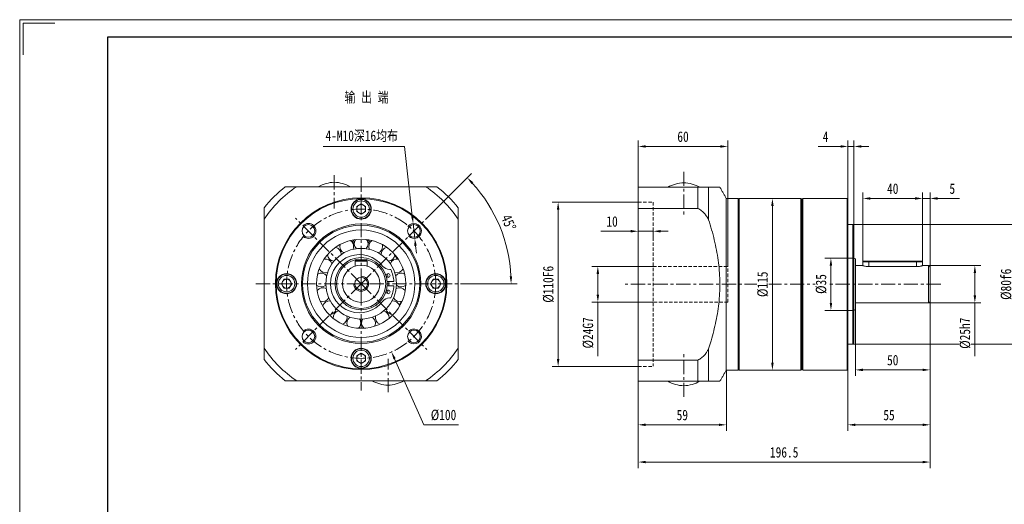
# Model space of a CAD drawing. Header units: millimetres. Extents: x -135 to 854, y -127 to 573.
# Tile 2 of 3: x -135 to 524, y 248 to 573. Entities that reach past the tile are written whole.
import ezdxf

# ---------------------------------------------------------------- set-up
doc = ezdxf.new("R2010")
doc.units = ezdxf.units.MM
doc.header["$LTSCALE"] = 1.5
doc.linetypes.add('CENTER', pattern=[10.16, 6.35, -1.27, 1.27, -1.27])
doc.linetypes.add('DASHED', pattern=[0.75, 0.5, -0.25])
doc.layers.get('0').update_dxf_attribs({"lineweight": 18})
for name, color, linetype, lineweight in [('1轮廓实线层', 7, 'Continuous', 18), ('3中心线层', 1, 'CENTER', 18), ('4虚线层', 6, 'DASHED', 18), ('7标注层', 4, 'Continuous', 18), ('图框_外框线', 7, 'Continuous', 18)]:
    doc.layers.add(name, color=color, linetype=linetype, lineweight=lineweight)
doc.styles.add('PC_TEXTSTYLE', font='txt', dxfattribs={"width": 0.8})
doc.styles.add('TH_GBDIM', font='txt', dxfattribs={"width": 0.8})
doc.dimstyles.new('TH_GBDIM', dxfattribs={"dimscale": 2, "dimtxt": 3.5, "dimasz": 2.5, "dimexe": 2, "dimexo": 0, "dimgap": 1.5, "dimtad": 1, "dimdec": 1, "dimdsep": 46, "dimtxsty": 'TH_GBDIM', "dimcen": 2.5, "dimdle": 5, "dimclrd": 4, "dimclre": 4, "dimclrt": 3, "dimadec": 0, "dimazin": 2, "dimtfac": 0.714286, "dimtdec": 1, "dimtmove": 0, "dimatfit": 3, "dimfxl": 1, "dimtolj": 1, "dimarcsym": 0})

# ---------------------------------------------------------------- blocks, each defined once
blk = doc.blocks.new('*X6')
at = {"layer": '7标注层', "transparency": 16777216}
for points in [[(283.97, 277.34), (283.97, 275.68), (278.97, 276.51)], [(469.47, 277.34), (469.47, 275.68), (474.47, 276.51)]]:
    blk.add_hatch(color=4, dxfattribs=at).paths.add_polyline_path(points, flags=0)
at = {"layer": '7标注层', "color": 4, "transparency": 16777216}
for p, q in [((278.97, 330.99), (278.97, 272.51)), ((474.47, 330.99), (474.47, 272.51)), ((283.97, 276.51), (469.47, 276.51))]:
    blk.add_line(p, q, dxfattribs=at)
at = {"layer": '7标注层', "color": 3, "transparency": 16777216, "insert": (376.72, 283.01), "char_height": 7, "width": 37.0222, "attachment_point": 5, "style": 'TH_GBDIM'}
blk.add_mtext('196.5', dxfattribs=at)
blk = doc.blocks.new('*X7')
at = {"layer": '7标注层', "transparency": 16777216}
for points in [[(283.97, 302.3), (283.97, 300.64), (278.97, 301.47)], [(332.97, 302.3), (332.97, 300.64), (337.97, 301.47)]]:
    blk.add_hatch(color=4, dxfattribs=at).paths.add_polyline_path(points, flags=0)
at = {"layer": '7标注层', "color": 4, "transparency": 16777216}
for p, q in [((337.97, 338.1), (337.97, 297.47)), ((278.97, 331.4), (278.97, 297.47)), ((283.97, 301.47), (332.97, 301.47))]:
    blk.add_line(p, q, dxfattribs=at)
at = {"layer": '7标注层', "color": 3, "transparency": 16777216, "insert": (308.47, 307.97), "char_height": 7, "width": 14.1244, "attachment_point": 5, "style": 'TH_GBDIM'}
blk.add_mtext('59', dxfattribs=at)
blk = doc.blocks.new('*X8')
at = {"layer": '7标注层', "transparency": 16777216}
for points in [[(283.97, 488.77), (283.97, 487.1), (278.97, 487.94)], [(333.97, 488.77), (333.97, 487.1), (338.97, 487.94)]]:
    blk.add_hatch(color=4, dxfattribs=at).paths.add_polyline_path(points, flags=0)
at = {"layer": '7标注层', "color": 4, "transparency": 16777216}
for p, q in [((278.97, 459.8), (278.97, 491.94)), ((338.97, 407.6), (338.97, 491.94)), ((283.97, 487.94), (333.97, 487.94))]:
    blk.add_line(p, q, dxfattribs=at)
at = {"layer": '7标注层', "color": 3, "transparency": 16777216, "insert": (308.97, 494.44), "char_height": 7, "width": 14.3733, "attachment_point": 5, "style": 'TH_GBDIM'}
blk.add_mtext('60', dxfattribs=at)
blk = doc.blocks.new('*X9')
at = {"layer": '7标注层', "transparency": 16777216}
for points in [[(273.97, 431.97), (273.97, 430.3), (278.97, 431.13)], [(293.97, 431.97), (293.97, 430.3), (288.97, 431.13)]]:
    blk.add_hatch(color=4, dxfattribs=at).paths.add_polyline_path(points, flags=0)
at = {"layer": '7标注层', "color": 4, "transparency": 16777216}
for p, q in [((273.97, 431.13), (253.9, 431.13)), ((278.97, 431.78), (278.97, 427.13)), ((288.97, 431.13), (278.97, 431.13)), ((288.97, 431.78), (288.97, 427.13)), ((293.97, 431.13), (298.97, 431.13))]:
    blk.add_line(p, q, dxfattribs=at)
at = {"layer": '7标注层', "color": 3, "transparency": 16777216, "insert": (261.43, 437.63), "char_height": 7, "width": 13.3156, "attachment_point": 5, "style": 'TH_GBDIM'}
blk.add_mtext('10', dxfattribs=at)
blk = doc.blocks.new('*X10')
at = {"layer": '7标注层', "transparency": 16777216}
for points in [[(224.45, 445.6), (226.11, 445.6), (225.28, 450.6)], [(224.45, 345.6), (226.11, 345.6), (225.28, 340.6)]]:
    blk.add_hatch(color=4, dxfattribs=at).paths.add_polyline_path(points, flags=0)
at = {"layer": '7标注层', "color": 4, "transparency": 16777216}
for p, q in [((278.97, 450.6), (221.28, 450.6)), ((225.28, 445.6), (225.28, 345.6)), ((278.97, 340.6), (221.28, 340.6))]:
    blk.add_line(p, q, dxfattribs=at)
at = {"layer": '7标注层', "color": 3, "transparency": 16777216, "insert": (218.78, 395.6), "char_height": 7, "width": 46.6044, "attachment_point": 5, "rotation": 90, "style": 'TH_GBDIM'}
blk.add_mtext('%%C110F6', dxfattribs=at)
blk = doc.blocks.new('*X11')
at = {"layer": '7标注层', "transparency": 16777216}
for points in [[(251.05, 402.6), (252.72, 402.6), (251.89, 407.6)], [(251.05, 388.6), (252.72, 388.6), (251.89, 383.6)]]:
    blk.add_hatch(color=4, dxfattribs=at).paths.add_polyline_path(points, flags=0)
at = {"layer": '7标注层', "color": 4, "transparency": 16777216}
for p, q in [((288.97, 407.6), (247.89, 407.6)), ((251.89, 402.6), (251.89, 388.6)), ((288.97, 383.6), (247.89, 383.6)), ((251.89, 383.6), (251.89, 347.53))]:
    blk.add_line(p, q, dxfattribs=at)
at = {"layer": '7标注层', "color": 3, "transparency": 16777216, "insert": (245.39, 363.06), "char_height": 7, "width": 38.5778, "attachment_point": 5, "rotation": 90, "style": 'TH_GBDIM'}
blk.add_mtext('%%C24G7', dxfattribs=at)
blk = doc.blocks.new('*X12')
at = {"layer": '7标注层', "transparency": 16777216}
for points in [[(429.47, 339.09), (429.47, 337.42), (424.47, 338.26)], [(469.47, 339.09), (469.47, 337.42), (474.47, 338.26)]]:
    blk.add_hatch(color=4, dxfattribs=at).paths.add_polyline_path(points, flags=0)
at = {"layer": '7标注层', "color": 4, "transparency": 16777216}
for p, q in [((424.47, 379.49), (424.47, 334.26)), ((474.47, 378.41), (474.47, 334.26)), ((429.47, 338.26), (469.47, 338.26))]:
    blk.add_line(p, q, dxfattribs=at)
at = {"layer": '7标注层', "color": 3, "transparency": 16777216, "insert": (449.47, 344.76), "char_height": 7, "width": 14.1867, "attachment_point": 5, "style": 'TH_GBDIM'}
blk.add_mtext('50', dxfattribs=at)
blk = doc.blocks.new('*X13')
at = {"layer": '7标注层', "transparency": 16777216}
for points in [[(424.47, 302.3), (424.47, 300.64), (419.47, 301.47)], [(469.47, 302.3), (469.47, 300.64), (474.47, 301.47)]]:
    blk.add_hatch(color=4, dxfattribs=at).paths.add_polyline_path(points, flags=0)
at = {"layer": '7标注层', "color": 4, "transparency": 16777216}
for p, q in [((474.47, 384.49), (474.47, 297.47)), ((419.47, 338.6), (419.47, 297.47)), ((469.47, 301.47), (424.47, 301.47))]:
    blk.add_line(p, q, dxfattribs=at)
at = {"layer": '7标注层', "color": 3, "transparency": 16777216, "insert": (446.97, 307.97), "char_height": 7, "width": 14, "attachment_point": 5, "style": 'TH_GBDIM'}
blk.add_mtext('55', dxfattribs=at)
blk = doc.blocks.new('*X14')
at = {"layer": '7标注层', "transparency": 16777216}
for points in [[(414.47, 488.77), (414.47, 487.1), (419.47, 487.94)], [(428.47, 488.77), (428.47, 487.1), (423.47, 487.94)]]:
    blk.add_hatch(color=4, dxfattribs=at).paths.add_polyline_path(points, flags=0)
at = {"layer": '7标注层', "color": 4, "transparency": 16777216}
for p, q in [((419.47, 452.6), (419.47, 491.94)), ((423.47, 434.8), (423.47, 491.94)), ((414.47, 487.94), (399.47, 487.94)), ((423.47, 487.94), (419.47, 487.94)), ((428.47, 487.94), (433.47, 487.94))]:
    blk.add_line(p, q, dxfattribs=at)
at = {"layer": '7标注层', "color": 3, "transparency": 16777216, "insert": (404.47, 494.44), "char_height": 7, "width": 6.8444, "attachment_point": 5, "style": 'TH_GBDIM'}
blk.add_mtext('4', dxfattribs=at)
blk = doc.blocks.new('*X15')
at = {"layer": '7标注层', "transparency": 16777216}
for points in [[(434.47, 453.93), (434.47, 452.26), (429.47, 453.1)], [(464.47, 453.93), (464.47, 452.26), (469.47, 453.1)]]:
    blk.add_hatch(color=4, dxfattribs=at).paths.add_polyline_path(points, flags=0)
at = {"layer": '7标注层', "color": 4, "transparency": 16777216}
for p, q in [((429.47, 411.09), (429.47, 457.1)), ((469.47, 411.09), (469.47, 457.1)), ((434.47, 453.1), (464.47, 453.1))]:
    blk.add_line(p, q, dxfattribs=at)
at = {"layer": '7标注层', "color": 3, "transparency": 16777216, "insert": (449.47, 459.6), "char_height": 7, "width": 14.56, "attachment_point": 5, "style": 'TH_GBDIM'}
blk.add_mtext('40', dxfattribs=at)
blk = doc.blocks.new('*X16')
at = {"layer": '7标注层', "transparency": 16777216}
for points in [[(464.47, 453.93), (464.47, 452.26), (469.47, 453.1)], [(479.47, 453.93), (479.47, 452.26), (474.47, 453.1)]]:
    blk.add_hatch(color=4, dxfattribs=at).paths.add_polyline_path(points, flags=0)
at = {"layer": '7标注层', "color": 4, "transparency": 16777216}
for p, q in [((469.47, 411.09), (469.47, 457.1)), ((474.47, 407.49), (474.47, 457.1)), ((464.47, 453.1), (459.47, 453.1)), ((469.47, 453.1), (474.47, 453.1)), ((479.47, 453.1), (494.2, 453.1))]:
    blk.add_line(p, q, dxfattribs=at)
at = {"layer": '7标注层', "color": 3, "transparency": 16777216, "insert": (489.33, 459.6), "char_height": 7, "width": 6.0356, "attachment_point": 5, "style": 'TH_GBDIM'}
blk.add_mtext('5', dxfattribs=at)
blk = doc.blocks.new('*X21')
at = {"layer": '7标注层', "transparency": 16777216}
for points in [[(128.39, 441.37), (126.74, 441.19), (128.12, 436.31)], [(130.6, 421.5), (128.94, 421.31), (129.22, 426.37)]]:
    blk.add_hatch(color=4, dxfattribs=at).paths.add_polyline_path(points, flags=0)
at = {"layer": '7标注层', "color": 4, "transparency": 16777216}
for p, q in [((67.95, 487.94), (122.38, 487.94)), ((122.38, 487.94), (127.56, 441.28)), ((129.22, 426.37), (128.12, 436.31)), ((129.77, 421.41), (130.32, 416.44))]:
    blk.add_line(p, q, dxfattribs=at)
at = {"layer": '7标注层', "color": 3, "transparency": 16777216, "insert": (93.66, 494.71), "char_height": 7, "width": 102.1689, "attachment_point": 5, "style": 'TH_GBDIM'}
blk.add_mtext('4-M10深16均布', dxfattribs=at)
blk = doc.blocks.new('*X22')
at = {"layer": '7标注层', "transparency": 16777216}
blk.add_hatch(color=4, dxfattribs=at).paths.add_polyline_path([(116.42, 346.07), (114.9, 345.4), (113.63, 350.3)], flags=0)
at = {"layer": '7标注层', "color": 4, "transparency": 16777216}
for p, q in [((88.31, 395.99), (98.31, 395.99)), ((93.31, 390.99), (93.31, 400.99)), ((135.35, 301.47), (115.66, 345.73)), ((158.61, 301.47), (135.35, 301.47))]:
    blk.add_line(p, q, dxfattribs=at)
at = {"layer": '7标注层', "color": 3, "transparency": 16777216, "insert": (148.48, 307.97), "char_height": 7, "width": 30.7378, "attachment_point": 5, "style": 'TH_GBDIM'}
blk.add_mtext('%%C100', dxfattribs=at)
blk = doc.blocks.new('*X23')
at = {"layer": '7标注层', "transparency": 16777216}
for points in [[(531.15, 430.6), (532.82, 430.6), (531.98, 435.6)], [(531.15, 360.6), (532.82, 360.6), (531.98, 355.6)]]:
    blk.add_hatch(color=4, dxfattribs=at).paths.add_polyline_path(points, flags=0)
at = {"layer": '7标注层', "color": 4, "transparency": 16777216}
for p, q in [((422.67, 435.6), (535.98, 435.6)), ((531.98, 430.6), (531.98, 360.6)), ((422.67, 355.6), (535.98, 355.6))]:
    blk.add_line(p, q, dxfattribs=at)
at = {"layer": '7标注层', "color": 3, "transparency": 16777216, "insert": (525.48, 395.6), "char_height": 7, "width": 38.64, "attachment_point": 5, "rotation": 90, "style": 'TH_GBDIM'}
blk.add_mtext('%%C80f6', dxfattribs=at)
blk = doc.blocks.new('*X26')
at = {"transparency": 16777216}
for points in [[(167.19, 462.83), (168.4, 463.98), (164.35, 467.02)], [(194.48, 401.01), (192.81, 400.97), (193.77, 395.99)]]:
    blk.add_hatch(color=4, dxfattribs=at).paths.add_polyline_path(points, flags=0)
at = {"color": 4, "transparency": 16777216}
for p, q in [((137.3, 439.98), (167.18, 469.85)), ((164.29, 395.99), (197.77, 395.99))]:
    blk.add_line(p, q, dxfattribs=at)
blk.add_arc((93.31, 395.99), 100.46, 2.85198, 42.14802, dxfattribs=at)
at = {"color": 3, "transparency": 16777216, "insert": (192.13, 436.92), "char_height": 7, "width": 21.6051, "attachment_point": 5, "rotation": 292.5, "style": 'TH_GBDIM'}
blk.add_mtext('45%%D', dxfattribs=at)
blk = doc.blocks.new('*X27')
at = {"layer": '7标注层', "transparency": 16777216}
for points in [[(503.65, 403.1), (505.32, 403.1), (504.48, 408.1)], [(503.65, 388.1), (505.32, 388.1), (504.48, 383.1)]]:
    blk.add_hatch(color=4, dxfattribs=at).paths.add_polyline_path(points, flags=0)
at = {"layer": '7标注层', "color": 4, "transparency": 16777216}
for p, q in [((473.47, 408.1), (508.48, 408.1)), ((504.48, 403.1), (504.48, 388.1)), ((473.47, 383.1), (508.48, 383.1)), ((504.48, 383.1), (504.48, 347.56))]:
    blk.add_line(p, q, dxfattribs=at)
at = {"layer": '7标注层', "color": 3, "transparency": 16777216, "insert": (497.98, 362.83), "char_height": 7, "width": 38.5778, "attachment_point": 5, "rotation": 90, "style": 'TH_GBDIM'}
blk.add_mtext('%%C25h7', dxfattribs=at)
blk = doc.blocks.new('*X28')
at = {"layer": '7标注层', "transparency": 16777216}
for points in [[(407.22, 408.1), (408.89, 408.1), (408.05, 413.1)], [(407.22, 383.1), (408.89, 383.1), (408.05, 378.1)]]:
    blk.add_hatch(color=4, dxfattribs=at).paths.add_polyline_path(points, flags=0)
at = {"layer": '7标注层', "color": 4, "transparency": 16777216}
for p, q in [((423.47, 413.1), (404.05, 413.1)), ((408.05, 408.1), (408.05, 383.1)), ((423.47, 378.1), (404.05, 378.1))]:
    blk.add_line(p, q, dxfattribs=at)
at = {"layer": '7标注层', "color": 3, "transparency": 16777216, "insert": (401.55, 395.79), "char_height": 7, "width": 22.5867, "attachment_point": 5, "rotation": 90, "style": 'TH_GBDIM'}
blk.add_mtext('%%C35', dxfattribs=at)
blk = doc.blocks.new('*X29')
at = {"layer": '7标注层', "transparency": 16777216}
for points in [[(368.02, 448.1), (369.69, 448.1), (368.85, 453.1)], [(368.02, 343.1), (369.69, 343.1), (368.85, 338.1)]]:
    blk.add_hatch(color=4, dxfattribs=at).paths.add_polyline_path(points, flags=0)
at = {"layer": '7标注层', "color": 4, "transparency": 16777216}
for p, q in [((369.17, 453.1), (364.85, 453.1)), ((368.85, 448.1), (368.85, 343.1)), ((369.17, 338.1), (364.85, 338.1))]:
    blk.add_line(p, q, dxfattribs=at)
at = {"layer": '7标注层', "color": 3, "transparency": 16777216, "insert": (362.35, 395.6), "char_height": 7, "width": 30.5511, "attachment_point": 5, "rotation": 90, "style": 'TH_GBDIM'}
blk.add_mtext('%%C115', dxfattribs=at)

msp = doc.modelspace()

# ---------------------------------------------------------------- linework, layer by layer
at = {"color": 7, "linetype": 'Continuous', "lineweight": 15}
for p, q in [((318.808189, 460.595609), (278.967621, 460.595609)), ((278.967621, 460.595609), (278.967621, 446.401616)), ((318.808189, 446.401616), (318.808189, 460.595609)), ((326.103131, 438.801927), (326.103131, 460.595609)), ((90.312429, 447.720759), (93.312428, 449.45281)), ((93.312428, 449.45281), (96.312428, 447.720759)), ((337.967618, 453.095613), (337.967618, 338.095614)), ((345.967617, 453.095613), (345.967617, 338.095614)), ((346.467618, 453.095613), (346.467618, 338.095614)), ((387.967617, 338.095614), (387.967617, 453.095613)), ((388.467618, 452.595612), (388.467618, 338.595611)), ((389.267618, 453.095613), (389.267618, 338.095614)), ((418.967618, 395.595613), (418.967618, 453.095613)), ((419.467619, 452.595612), (419.467619, 395.595613)), ((28.312428, 446.794711), (28.312428, 439.195022)), ((90.312429, 444.256656), (90.312429, 447.720759)), ((93.312428, 442.524605), (90.312429, 444.256656)), ((96.312428, 444.256656), (93.312428, 442.524605)), ((96.312428, 447.720759), (96.312428, 444.256656)), ((158.312427, 446.794711), (158.312427, 439.195022)), ((278.967621, 344.789611), (278.967621, 446.401616)), ((278.967621, 446.401616), (318.808189, 446.401616)), ((28.312428, 439.195022), (28.312428, 352.782395)), ((158.312427, 439.195022), (158.312427, 352.782395)), ((422.667617, 395.595613), (422.667617, 435.595614)), ((423.467616, 434.795612), (423.467616, 395.595613)), ((79.908563, 415.49377), (79.916069, 415.757196)), ((89.712428, 411.488708), (89.312429, 411.088708)), ((89.312429, 411.088708), (89.312429, 407.831427)), ((97.312428, 411.088708), (89.312429, 411.088708)), ((89.712428, 411.488708), (96.912429, 411.488708)), ((96.912429, 411.488708), (97.312428, 411.088708)), ((97.312428, 411.088708), (97.312428, 407.831427)), ((424.467618, 412.095612), (424.467618, 395.595613)), ((429.467617, 410.695613), (429.467617, 408.095613)), ((433.467614, 410.695613), (429.467617, 410.695613)), ((429.86762, 411.095612), (433.467614, 411.095612)), ((433.467614, 411.095612), (465.467619, 411.095612)), ((433.467614, 410.695613), (433.467614, 411.095612)), ((465.467619, 410.695613), (433.467614, 410.695613)), ((433.467614, 410.695613), (433.467614, 407.438332)), ((465.467619, 411.095612), (469.067621, 411.095612)), ((465.467619, 411.095612), (465.467619, 410.695613)), ((469.46762, 410.695613), (465.467619, 410.695613)), ((465.467619, 410.695613), (465.467619, 407.438332)), ((469.46762, 410.695613), (469.46762, 408.095613)), ((113.100114, 405.488708), (112.430885, 405.488708)), ((465.467619, 407.438332), (433.467614, 407.438332)), ((473.467621, 395.595613), (473.467621, 408.095613)), ((474.467615, 407.095612), (474.467615, 395.595613)), ((39.848326, 395.988708), (41.580377, 398.988708)), ((41.580377, 392.988708), (39.848326, 395.988708)), ((41.580377, 398.988708), (45.04448, 398.988708)), ((45.04448, 398.988708), (46.776531, 395.988708)), ((46.776531, 395.988708), (45.04448, 392.988708)), ((110.748024, 397.488708), (115.211115, 397.488708)), ((139.848326, 395.988708), (141.580377, 398.988708)), ((141.580377, 392.988708), (139.848326, 395.988708)), ((141.580377, 398.988708), (145.044478, 398.988708)), ((145.044478, 398.988708), (146.776529, 395.988708)), ((146.776529, 395.988708), (145.044478, 392.988708)), ((45.04448, 392.988708), (41.580377, 392.988708)), ((115.211115, 394.488708), (110.748024, 394.488708)), ((145.044478, 392.988708), (141.580377, 392.988708)), ((418.967618, 338.095614), (418.967618, 395.595613)), ((419.467619, 395.595613), (419.467619, 338.595611)), ((422.667617, 355.595612), (422.667617, 395.595613)), ((423.467616, 395.595613), (423.467616, 356.395611)), ((424.467618, 395.595613), (424.467618, 379.095613)), ((473.467621, 383.095612), (473.467621, 395.595613)), ((474.467615, 395.595613), (474.467615, 384.095612)), ((112.430885, 386.488708), (113.100114, 386.488708)), ((76.892065, 378.945154), (76.382568, 378.497152)), ((76.892065, 378.945154), (76.382568, 378.497152)), ((110.242289, 378.497152), (109.732792, 378.945154)), ((111.990194, 372.725672), (112.019488, 373.2454)), ((28.312428, 352.782395), (28.312428, 345.182706)), ((158.312427, 352.782395), (158.312427, 345.182706)), ((326.103131, 330.595614), (326.103131, 352.3893)), ((90.312429, 347.720758), (93.312428, 349.452809)), ((90.312429, 344.256659), (90.312429, 347.720758)), ((93.312428, 342.524607), (90.312429, 344.256659)), ((93.312428, 349.452809), (96.312428, 347.720758)), ((96.312428, 344.256659), (93.312428, 342.524607)), ((96.312428, 347.720758), (96.312428, 344.256659)), ((278.967621, 344.789611), (278.967621, 330.595614)), ((318.808189, 344.789611), (278.967621, 344.789611)), ((318.808189, 330.595614), (318.808189, 344.789611)), ((278.967621, 330.595614), (318.808189, 330.595614))]:
    msp.add_line(p, q, dxfattribs=at)
for points in [[(66.242183, 384.242023), (66.227576, 383.9669), (66.233533, 383.468275)], [(110.242289, 378.497152), (109.867395, 378.81779), (109.732792, 378.945154)]]:
    msp.add_lwpolyline(points, dxfattribs=at)
for centre, radius in [((93.312428, 395.988708), 57.5), ((93.312428, 395.988708), 57), ((93.312428, 445.988708), 6.75), ((93.312428, 445.988708), 6.5), ((93.312428, 445.988708), 5.5), ((93.312428, 395.988708), 40), ((57.957089, 431.344047), 4.25), ((128.667767, 431.344047), 4.25), ((93.312428, 395.988708), 39.2), ((93.312428, 395.988708), 36), ((93.312428, 395.988708), 29.833333), ((93.312428, 395.988708), 23.666667), ((93.312428, 395.988708), 17.5), ((93.312428, 395.988708), 16.5), ((43.312428, 395.988708), 6.75), ((43.312428, 395.988708), 6.5), ((93.312428, 395.988708), 12.5), ((111.394463, 401.488708), 1.25), ((143.312428, 395.988708), 6.75), ((143.312428, 395.988708), 6.5), ((43.312428, 395.988708), 5.5), ((93.312428, 395.988708), 4.25), ((143.312428, 395.988708), 5.5), ((111.394463, 390.488708), 1.25), ((57.957089, 360.633369), 4.25), ((128.667767, 360.633369), 4.25), ((93.312428, 345.988708), 6.75), ((93.312428, 345.988708), 6.5), ((93.312428, 345.988708), 5.5)]:
    msp.add_circle(centre, radius, dxfattribs=at)
for centre, radius, start, end in [((76.487852, 439.016356), 25, 92.694866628, 118.49075525), ((74.137004, 439.016356), 25, 61.50924475, 87.305133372), ((310.643041, 438.62326), 25, 92.694866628, 118.49075525), ((308.292194, 438.62326), 25, 61.50924475, 87.305133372), ((93.312428, 395.988708), 78.049891, 123.612483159, 146.387516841), ((93.312428, 395.988708), 82.5, 128.012279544, 141.987720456), ((93.312428, 395.988708), 78.049891, 33.612483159, 56.387516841), ((93.312428, 395.988708), 82.5, 38.012279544, 51.987720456), ((93.312428, 445.988708), 3, 120, 180), ((93.312428, 445.988708), 3, 60, 120), ((93.312428, 445.988708), 3, 0, 60), ((93.312428, 445.988708), 3, 180, 240), ((93.312428, 445.988708), 3, 240, 300), ((93.312428, 445.988708), 3, 300, 360), ((83.649213, 420.93234), 4.625, 162.959606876, 246.794570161), ((83.649213, 420.93234), 4.625, 360, 59.3933343), ((93.312428, 420.388708), 6.7565, 130.953160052, 151.166174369), ((93.312428, 420.388708), 6.7565, 130.953160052, 151.166174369), ((93.312428, 420.388708), 5.9565, 135.530330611, 155.948185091), ((93.312428, 422.738708), 4.625, 141.783136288, 225.618099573), ((93.312428, 422.738708), 4.625, 314.381900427, 360), ((93.312428, 422.738708), 4.625, 0, 38.216863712), ((93.312428, 420.388708), 5.9565, 24.051814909, 44.469669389), ((93.312428, 420.388708), 6.7565, 28.833825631, 49.046839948), ((93.312428, 420.388708), 6.7565, 28.833825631, 49.046839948), ((102.975643, 420.93234), 4.625, 120.6066657, 204.441628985), ((102.975643, 420.93234), 4.625, 0, 17.040393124), ((75.29107, 415.757197), 4.625, 0, 80.569804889), ((83.649213, 420.93234), 4.625, 335.558371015, 0), ((102.975643, 420.93234), 4.625, 293.205429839, 0), ((111.333786, 415.757197), 4.625, 99.430195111, 183.265158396), ((69.36681, 407.912209), 4.625, 17.911312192, 101.746275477), ((75.29107, 415.757197), 4.625, 184.136077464, 267.971040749), ((92.182428, 395.988708), 19.5, 37.43371061, 322.56628939), ((111.333786, 415.757197), 4.625, 272.028959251, 355.863922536), ((117.258046, 407.912209), 4.625, 78.253724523, 162.088687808), ((93.312428, 395.988708), 29.36, 34.282835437, 39.834811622), ((423.467618, 412.095613), 1, 0, 90), ((66.676539, 398.456887), 4.625, 39.08778278, 122.922746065), ((69.36681, 407.912209), 4.625, 205.312548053, 289.147511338), ((112.430885, 411.488708), 6, 217.43371061, 270), ((93.312428, 395.988708), 18.6, 13.209305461, 20.626996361), ((93.312428, 395.988708), 21.95, 3.918483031, 25.645502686), ((117.258046, 407.912209), 4.625, 250.852488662, 334.687451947), ((119.948317, 398.456887), 4.625, 57.077253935, 140.91221722), ((473.467618, 407.095613), 1, 0, 90), ((43.312428, 395.988708), 3, 150, 210), ((43.312428, 395.988708), 3, 90, 150), ((43.312428, 395.988708), 3, 30, 90), ((43.312428, 395.988708), 3, 330, 30), ((93.312428, 395.988708), 18.6, 355.37434942, 4.62565058), ((143.312428, 395.988708), 3, 150, 210), ((143.312428, 395.988708), 3, 90, 150), ((143.312428, 395.988708), 3, 30, 90), ((143.312428, 395.988708), 3, 330, 30), ((43.312428, 395.988708), 3, 210, 270), ((43.312428, 395.988708), 3, 270, 330), ((66.676539, 398.456887), 4.625, 226.489018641, 310.323981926), ((67.583592, 388.668223), 4.625, 60.264253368, 144.099216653), ((93.312428, 395.988708), 18.6, 339.373003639, 346.790694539), ((93.312428, 395.988708), 21.95, 334.354497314, 356.081516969), ((119.041264, 388.668223), 4.625, 35.900783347, 119.735746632), ((119.948317, 398.456887), 4.625, 229.676018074, 313.510981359), ((143.312428, 395.988708), 3, 210, 270), ((143.312428, 395.988708), 3, 270, 330), ((67.583592, 388.668223), 4.625, 247.665489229, 331.500452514), ((71.965467, 379.868231), 4.625, 81.440723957, 165.275687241), ((112.430885, 380.488708), 6, 90, 142.56628939), ((114.659389, 379.868231), 4.625, 14.724312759, 98.559276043), ((119.041264, 388.668223), 4.625, 208.499547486, 292.334510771), ((93.312428, 395.988708), 29.36, 330.753423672, 336.305399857), ((473.467618, 384.095613), 1, 270, 360), ((71.965467, 379.868231), 4.625, 268.841959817, 352.676923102), ((79.230368, 373.2454), 4.625, 102.617194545, 186.45215783), ((107.394488, 373.2454), 4.625, 0, 77.382805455), ((114.659389, 379.868231), 4.625, 187.323076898, 271.158040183), ((423.467618, 379.095613), 1, 270, 360), ((79.230368, 373.2454), 4.625, 290.018430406, 0), ((79.230368, 373.2454), 4.625, 0, 13.853393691), ((88.397128, 369.694178), 4.625, 123.793665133, 207.628628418), ((88.397128, 369.694178), 4.625, 311.194900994, 0), ((88.397128, 369.694178), 4.625, 0, 35.029864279), ((98.227728, 369.694178), 4.625, 144.970135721, 228.805099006), ((98.227728, 369.694178), 4.625, 0, 56.206334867), ((98.227728, 369.694178), 4.625, 332.371371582, 0), ((107.394488, 373.2454), 4.625, 166.146606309, 249.981569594), ((93.312428, 395.988708), 78.049891, 213.612483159, 236.387516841), ((93.312428, 395.988708), 78.049891, 303.612483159, 326.387516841), ((93.312428, 395.988708), 82.5, 218.012279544, 231.987720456), ((93.312428, 345.988708), 3, 120, 180), ((93.312428, 345.988708), 3, 180, 240), ((93.312428, 345.988708), 3, 60, 120), ((93.312428, 345.988708), 3, 240, 300), ((93.312428, 345.988708), 3, 0, 60), ((93.312428, 345.988708), 3, 300, 0), ((93.312428, 395.988708), 82.5, 308.012279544, 321.987720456), ((112.487852, 352.96106), 25, 241.50924475, 267.305133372), ((110.137004, 352.96106), 25, 272.694866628, 298.49075525), ((310.643041, 352.567965), 25, 241.50924475, 267.305133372), ((308.292194, 352.567965), 25, 272.694866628, 298.49075525)]:
    msp.add_arc(centre, radius, start, end, dxfattribs=at)
at = {"color": 4}
for centre, start, end in [((57.957089, 431.344047), 227.865983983, 135), ((128.667767, 431.344047), 225, 143.516023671), ((93.312428, 395.988708), 180, 90), ((57.957089, 360.633369), 225, 132.134016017), ((128.667767, 360.633369), 216.483986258, 135)]:
    msp.add_arc(centre, 5, start, end, dxfattribs=at)
at = {"color": 7, "linetype": 'Continuous', "lineweight": 15}
for points, knots in [([(50.106114, 460.988705), (49.557245, 460.988705), (48.455267, 460.988705), (46.66745, 460.988705), (44.801667, 460.988705), (43.335529, 460.988705), (42.716991, 460.988705), (42.506425, 460.988705)], [0, 0, 0, 0, 1.3167960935, 2.6437637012, 4.5718705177, 6.5689389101, 7.5996890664, 7.5996890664, 7.5996890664, 7.5996890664]), ([(50.106114, 460.988705), (52.29059, 460.988705), (56.660094, 460.988705), (63.298292, 460.988705), (70.042361, 460.988705), (76.897325, 460.988705), (83.848651, 460.988705), (90.743649, 460.988705), (97.557018, 460.988705), (104.264498, 460.988705), (110.993243, 460.988705), (117.723858, 460.988705), (124.445401, 460.988705), (130.711682, 460.988705), (134.711968, 460.988705), (136.518741, 460.988705)], [0, 0, 0, 0, 6.7315682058, 13.4648400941, 20.1945912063, 27.0544045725, 33.9187880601, 40.776585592, 47.3669100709, 53.9632428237, 60.5547212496, 67.3150978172, 74.0799018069, 80.8424156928, 86.41262725, 86.41262725, 86.41262725, 86.41262725]), ([(144.118432, 460.988705), (143.89861, 460.988705), (143.454982, 460.988705), (142.371072, 460.988705), (140.824907, 460.988705), (138.779806, 460.988705), (137.267509, 460.988705), (136.518741, 460.988705)], [0, 0, 0, 0, 1.0752777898, 2.1700457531, 3.9582889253, 5.7967600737, 7.5996909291, 7.5996909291, 7.5996909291, 7.5996909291]), ([(326.103131, 460.595609), (325.813376, 460.595609), (325.231627, 460.595609), (324.021984, 460.595609), (322.386056, 460.595609), (320.533731, 460.595609), (319.246423, 460.595609), (318.808189, 460.595609)], [0, 0, 0, 0, 1.2639925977, 2.537748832, 4.3885386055, 6.305524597, 7.2949416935, 7.2949416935, 7.2949416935, 7.2949416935]), ([(326.103131, 460.595609), (326.780369, 460.595609), (328.135018, 460.595609), (329.876863, 460.595609), (331.362482, 460.595609), (332.525429, 460.595609), (333.29035, 460.595609), (333.650853, 460.595609), (333.602428, 460.595609), (333.589761, 460.595609)], [0, 0, 0, 0, 1.1728196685, 2.3459361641, 3.5184392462, 4.7136026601, 5.9095623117, 7.1043745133, 7.5276382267, 7.5276382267, 7.5276382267, 7.5276382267]), ([(318.808189, 446.401616), (319.265525, 446.181794), (320.188485, 445.738165), (321.715841, 444.654259), (323.32787, 443.108091), (324.885705, 441.062992), (325.699971, 439.550695), (326.103131, 438.801927)], [0, 0, 0, 0, 1.5207844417, 3.0691331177, 5.5982784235, 8.1984592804, 10.7483763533, 10.7483763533, 10.7483763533, 10.7483763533]), ([(326.103131, 352.3893), (326.665998, 354.196068), (327.896243, 358.14508), (329.559726, 364.306779), (331.066293, 370.868889), (332.277985, 377.542919), (333.139929, 384.322469), (333.616604, 391.189861), (333.682342, 398.062538), (333.317174, 404.91452), (332.558899, 411.722923), (331.428433, 418.533076), (329.946753, 425.328027), (328.176851, 432.108901), (326.79431, 436.571115), (326.103131, 438.801927)], [0, 0, 0, 0, 5.6773340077, 12.4088164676, 19.1424660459, 25.8719744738, 32.7512032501, 39.6356861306, 46.5135907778, 53.3584166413, 60.2095479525, 67.0562472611, 74.0603476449, 81.0683228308, 88.0744486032, 88.0744486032, 88.0744486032, 88.0744486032]), ([(433.467614, 407.438332), (433.03105, 407.452839), (432.158478, 407.481834), (430.984922, 407.683232), (430.076513, 407.906412), (429.530317, 408.075317), (429.517467, 408.079695), (429.512175, 408.081498)], [0, 0, 0, 0, 0.8337718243, 1.6664793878, 2.5264923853, 3.406584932, 4.0228809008, 4.0228809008, 4.0228809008, 4.0228809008]), ([(469.423058, 408.081498), (469.436267, 408.085678), (469.495582, 408.104445), (469.170979, 408.000521), (468.477402, 407.80494), (467.40995, 407.577502), (466.33691, 407.452116), (465.673217, 407.441592), (465.467619, 407.438332)], [0, 0, 0, 0, 0.2383233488, 1.0702160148, 1.9128845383, 2.792267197, 3.6819212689, 4.0812085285, 4.0812085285, 4.0812085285, 4.0812085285]), ([(326.103131, 352.3893), (325.813376, 351.840429), (325.231629, 350.73845), (324.021983, 348.950635), (322.386055, 347.084853), (320.533733, 345.618709), (319.246423, 345.000176), (318.808189, 344.789611)], [0, 0, 0, 0, 1.8624124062, 3.7392045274, 6.4662203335, 9.2907741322, 10.7486128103, 10.7486128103, 10.7486128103, 10.7486128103]), ([(42.506425, 330.988709), (42.726247, 330.988709), (43.169875, 330.988709), (44.253782, 330.988709), (45.79995, 330.988709), (47.845049, 330.988709), (49.357346, 330.988709), (50.106114, 330.988709)], [0, 0, 0, 0, 1.0752776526, 2.1700447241, 3.9582885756, 5.7967584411, 7.5996890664, 7.5996890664, 7.5996890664, 7.5996890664]), ([(136.518741, 330.988709), (134.711973, 330.988709), (130.762961, 330.988709), (124.601262, 330.988709), (118.039151, 330.988709), (111.365121, 330.988709), (104.585571, 330.988709), (97.71818, 330.988709), (90.845502, 330.988709), (83.99352, 330.988709), (77.185117, 330.988709), (70.374965, 330.988709), (63.580014, 330.988709), (56.79914, 330.988709), (52.336926, 330.988709), (50.106114, 330.988709)], [0, 0, 0, 0, 5.570211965, 12.1746823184, 18.7812797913, 25.3838135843, 32.1332413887, 38.8878257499, 45.6359553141, 52.3516311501, 59.073492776, 65.7910051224, 72.6629495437, 79.5386956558, 86.41262725, 86.41262725, 86.41262725, 86.41262725]), ([(136.518741, 330.988709), (137.067612, 330.988709), (138.16959, 330.988709), (139.957404, 330.988709), (141.823187, 330.988709), (143.289328, 330.988709), (143.907866, 330.988709), (144.118432, 330.988709)], [0, 0, 0, 0, 1.3167986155, 2.6437631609, 4.5718702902, 6.5689406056, 7.5996909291, 7.5996909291, 7.5996909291, 7.5996909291]), ([(318.808189, 330.595614), (319.265525, 330.595614), (320.188485, 330.595614), (321.715841, 330.595614), (323.32787, 330.595614), (324.885705, 330.595614), (325.699971, 330.595614), (326.103131, 330.595614)], [0, 0, 0, 0, 1.0321590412, 2.083025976, 3.7995612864, 5.5643085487, 7.2949416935, 7.2949416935, 7.2949416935, 7.2949416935]), ([(333.587924, 330.595614), (333.601332, 330.595614), (333.651805, 330.595614), (333.299694, 330.595614), (332.563578, 330.595614), (331.427148, 330.595614), (329.947099, 330.595614), (328.176764, 330.595614), (326.794281, 330.595614), (326.103131, 330.595614)], [0, 0, 0, 0, 0.423359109, 1.5936941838, 2.7651072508, 3.9357623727, 5.13333024, 6.3315606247, 7.5294747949, 7.5294747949, 7.5294747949, 7.5294747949])]:
    msp.add_open_spline(points, degree=3, knots=knots, dxfattribs=at)
for points in [[(337.967618, 453.095613), (333.637489, 460.595609)], [(345.967617, 453.095613), (337.967618, 453.095613)], [(346.467618, 453.095613), (345.967617, 452.595612)], [(387.967617, 453.095613), (346.467618, 453.095613)], [(388.467618, 452.595612), (387.967617, 453.095613)], [(389.267618, 453.095613), (388.467618, 452.295614)], [(418.967618, 453.095613), (389.267618, 453.095613)], [(419.467619, 452.595612), (418.967618, 453.095613)], [(422.667617, 435.595614), (419.467619, 435.595614)], [(423.467616, 434.795612), (422.667617, 435.595614)], [(429.86762, 411.095612), (429.467617, 410.695613)], [(469.46762, 410.695613), (469.067621, 411.095612)], [(429.467617, 408.095613), (424.467618, 408.095613)], [(473.467621, 408.095613), (469.46762, 408.095613)], [(424.467618, 383.095612), (473.467621, 383.095612)], [(422.667617, 355.595612), (423.467616, 356.395611)], [(419.467619, 355.595612), (422.667617, 355.595612)], [(333.637489, 330.595614), (337.967618, 338.095614)], [(337.967618, 338.095614), (345.967617, 338.095614)], [(345.967617, 338.595611), (346.467618, 338.095614)], [(346.467618, 338.095614), (387.967617, 338.095614)], [(387.967617, 338.095614), (388.467618, 338.595611)], [(388.467618, 338.895613), (389.267618, 338.095614)], [(389.267618, 338.095614), (418.967618, 338.095614)], [(418.967618, 338.095614), (419.467619, 338.595611)]]:
    msp.add_open_spline(points, degree=1, dxfattribs=at)
at = {"layer": '3中心线层'}
for p, q in [((75.312428, 468.72196), (75.312428, 446.397164)), ((309.467618, 471.0322), (309.467618, 441.510221)), ((93.312428, 467.119921), (93.312428, 324.528534)), ((93.312428, 395.988708), (49.324477, 439.976659)), ((93.312428, 395.988708), (137.300379, 439.976659)), ((22.779439, 395.988708), (164.294693, 395.988708)), ((93.312428, 395.988708), (49.324477, 352.000757)), ((93.312428, 395.988708), (137.300379, 352.000757)), ((481.61188, 395.595613), (269.769064, 395.595613)), ((309.467618, 320.159025), (309.467618, 349.897526)), ((111.312428, 323.255456), (111.312428, 345.580252))]:
    msp.add_line(p, q, dxfattribs=at)
msp.add_circle((93.312428, 395.988708), 50, dxfattribs=at)
at = {"layer": '4虚线层', "lineweight": 15, "ltscale": 3}
for p, q in [((278.967621, 450.595613), (288.967619, 450.595613)), ((288.967619, 450.595613), (288.967619, 340.842292)), ((288.967619, 407.595612), (338.967618, 407.595612)), ((338.967618, 383.595612), (338.967618, 407.595612)), ((338.967618, 383.595612), (288.967619, 383.595612)), ((278.967621, 340.595613), (288.967619, 340.595613))]:
    msp.add_line(p, q, dxfattribs=at)
at = {"layer": '图框_外框线', "color": 3}
msp.add_lwpolyline([(-133.109151, 549.279344), (-133.109151, 570.487041), (-111.901454, 570.487041)], dxfattribs=at)

# ---------------------------------------------------------------- texts
at = {"color": 3, "insert": (82.18193, 524.408406), "char_height": 7, "width": 77.91946431, "attachment_point": 1, "style": 'PC_TEXTSTYLE'}
msp.add_mtext('输 出 端', dxfattribs=at)

# ---------------------------------------------------------------- dimensions: what is measured, and where the dimension line sits
dim = msp.add_angular_dim_2l(base=(186.125014, 434.43294), line1=((22.779439, 395.988708), (164.294693, 395.988708)), line2=((93.312428, 395.988708), (137.300379, 439.976659)), dimstyle='TH_GBDIM', override={"dimtad": 1, "dimtih": 0, "dimtoh": 0, "dimsah": 1, "dimtdec": 0, "dimtzin": 8})
dim.commit()
dim.dimension.update_dxf_attribs({"geometry": '*X26', "text_midpoint": (192.130231, 436.920382)})
at = {"layer": '7标注层'}
dim = msp.add_diameter_dim_2p(p1=(129.21998, 426.374635), p2=(128.115554, 436.31346), text='4-M10深16均布', dimstyle='TH_GBDIM', override={"dimtoh": 1, "dimdec": 0, "dimpost": '%%C<>', "dimsah": 1, "dimtzin": 0}, dxfattribs=at)
dim.commit()
dim.dimension.update_dxf_attribs({"geometry": '*X21', "text_midpoint": (122.378968, 487.937469), "dimtype": 163})
for base, p1, p2, override, picture, middle in [((338.967618, 487.937465), (278.967621, 459.795613), (338.967618, 407.595612), {"dimdec": 5, "dimsah": 1, "dimtzin": 0}, '*X8', (308.96762, 494.437465)), ((419.467619, 487.937465), (423.467616, 434.795612), (419.467619, 452.595612), {"dimdec": 5, "dimsah": 1, "dimtzin": 0}, '*X14', (404.467619, 494.437465)), ((278.967621, 431.133818), (288.967619, 431.782224), (278.967621, 431.782224), {"dimdec": 0, "dimsah": 1, "dimtzin": 0}, '*X9', (261.434288, 437.633818)), ((337.967618, 301.469959), (278.967621, 331.395613), (337.967618, 338.095614), {"dimdec": 5, "dimsah": 1, "dimtzin": 0}, '*X7', (308.46762, 307.969959))]:
    dim = msp.add_linear_dim(base=base, p1=p1, p2=p2, dimstyle='TH_GBDIM', override=override, dxfattribs=at)
    dim.commit()
    dim.dimension.update_dxf_attribs({"geometry": picture, "text_midpoint": middle})
for base, p1, p2, picture, middle in [((469.46762, 453.095613), (429.467617, 411.088705), (469.46762, 411.088705), '*X15', (449.467618, 453.095613)), ((474.4676151, 453.0956125), (469.4676199, 411.0887048), (474.4676151, 407.4887035), '*X16', (489.3342818, 453.0956125)), ((419.467619, 301.469959), (474.467618, 384.488704), (419.467619, 338.595611), '*X13', (446.967618, 301.469959)), ((474.467618, 338.257869), (424.467618, 379.488704), (474.467618, 378.412153), '*X12', (449.467618, 338.257869))]:
    dim = msp.add_linear_dim(base=base, p1=p1, p2=p2, dimstyle='TH_GBDIM', override={"dimdec": 5, "dimsah": 1, "dimtzin": 0}, dxfattribs=at)
    dim.commit()
    dim.dimension.update_dxf_attribs({"geometry": picture, "text_midpoint": middle, "dimtype": 160})
dim = msp.add_linear_dim(base=(225.281579, 340.595612), p1=(278.967621, 450.595615), p2=(278.967621, 340.595612), angle=90, text='%%C<>F6', dimstyle='TH_GBDIM', override={"dimdec": 0, "dimsah": 1, "dimtzin": 0}, dxfattribs=at)
dim.commit()
dim.dimension.update_dxf_attribs({"geometry": '*X10', "text_midpoint": (225.281579, 395.595613), "dimtype": 160})
dim = msp.add_diameter_dim_2p(p1=(72.995166, 441.674689), p2=(113.62969, 350.302727), dimstyle='TH_GBDIM', override={"dimtih": 1, "dimtoh": 1, "dimpost": '%%C<>', "dimsah": 1, "dimtofl": 0, "dimtzin": 0}, dxfattribs=at)
dim.commit()
dim.dimension.update_dxf_attribs({"geometry": '*X22', "text_midpoint": (135.346377, 301.469959), "dimtype": 163})
for base, p1, p2, text, override, picture, middle in [((531.982462, 355.595612), (422.667617, 435.595614), (422.667617, 355.595612), '%%C<>f6', {"dimsah": 1, "dimtzin": 0}, '*X23', (525.482462, 395.595613)), ((251.885054, 383.595612), (288.967619, 407.595612), (288.967619, 383.595612), '%%C<>G7', {"dimdec": 5, "dimsah": 1, "dimtzin": 0}, '*X11', (245.385054, 363.062279))]:
    dim = msp.add_linear_dim(base=base, p1=p1, p2=p2, angle=90, text=text, dimstyle='TH_GBDIM', override=override, dxfattribs=at)
    dim.commit()
    dim.dimension.update_dxf_attribs({"geometry": picture, "text_midpoint": middle})
dim = msp.add_linear_dim(base=(474.467618, 276.509301), p1=(278.967621, 330.988709), p2=(474.467618, 330.988709), text='196.5', dimstyle='TH_GBDIM', override={"dimdec": 5, "dimsah": 1, "dimtzin": 0}, dxfattribs=at)
dim.commit()
dim.dimension.update_dxf_attribs({"geometry": '*X6', "text_midpoint": (376.717619, 283.009301)})

# ---------------------------------------------------------------- next in the draw order: wipeouts: each hides what was drawn before it
for points in [[(366.254154, 385.062279), (358.454154, 385.062279), (358.454154, 406.128946), (366.254154, 406.128946)], [(405.452876, 387.92549), (397.652876, 387.92549), (397.652876, 403.658824), (405.452876, 403.658824)], [(501.884733, 350.162278), (494.084733, 350.162278), (494.084733, 375.495611), (501.884733, 375.495611)]]:
    msp.add_wipeout(points).dxf.layer = '1轮廓实线层'

# ---------------------------------------------------------------- next in the draw order: linework, layer by layer
at = {"layer": '图框_外框线', "color": 3}
msp.add_lwpolyline([(-135.465562, -127.010563), (854.226985, -127.010563), (854.226985, 572.843452), (-135.465562, 572.843452)], close=True, dxfattribs=at)
at = {"layer": '图框_外框线', "color": 3, "lineweight": 25}
msp.add_lwpolyline([(-76.555291, -115.228509), (842.444931, -115.228509), (842.444931, 561.061398), (-76.555291, 561.061398)], close=True, dxfattribs=at)

# ---------------------------------------------------------------- next in the draw order: dimensions: what is measured, and where the dimension line sits
at = {"layer": '7标注层'}
dim = msp.add_linear_dim(base=(368.854154, 338.095613), p1=(369.171788, 453.095613), p2=(369.171788, 338.095613), angle=90, text='%%C<>', dimstyle='TH_GBDIM', override={"dimdec": 5, "dimsah": 1, "dimtzin": 0}, dxfattribs=at)
dim.commit()
dim.dimension.update_dxf_attribs({"geometry": '*X29', "text_midpoint": (362.354154, 395.595613)})
for base, p1, p2, text, picture, middle in [((408.052876, 378.095609), (423.467615, 413.095609), (423.467615, 378.095609), '%%C<>', '*X28', (408.052876, 395.792157)), ((504.484733, 408.095613), (473.467618, 383.095611), (473.467621, 408.095613), '%%C<>h7', '*X27', (504.484733, 362.828944))]:
    dim = msp.add_linear_dim(base=base, p1=p1, p2=p2, angle=90, text=text, dimstyle='TH_GBDIM', override={"dimdec": 5, "dimsah": 1, "dimtzin": 0}, dxfattribs=at)
    dim.commit()
    dim.dimension.update_dxf_attribs({"geometry": picture, "text_midpoint": middle, "dimtype": 160})

doc.saveas('drawing.dxf')
